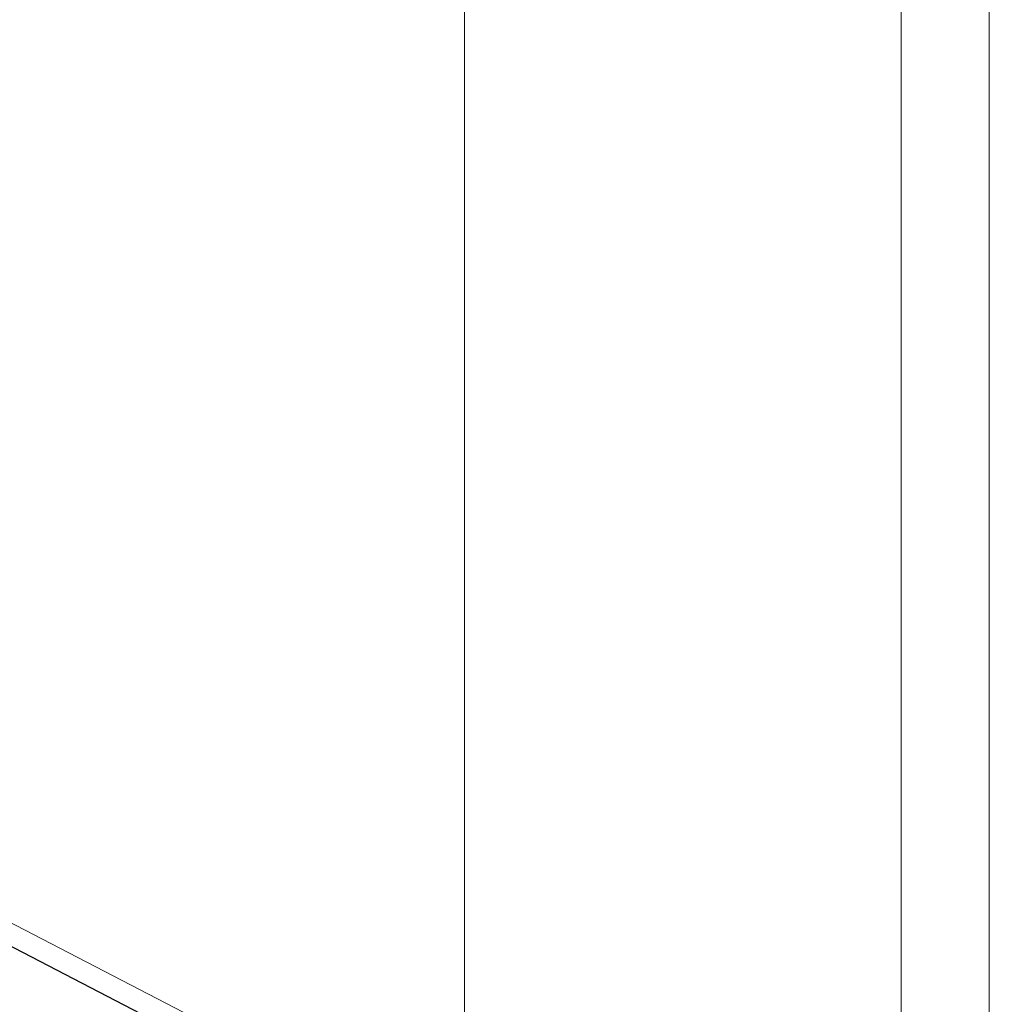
# Paper-space layout 'Blatt2' of a CAD drawing. Header units: millimetres. Extents: x 5 to 418, y 2 to 292.
# Tile 35 of 59: x 126.42 to 135.5, y 159.34 to 168.55. Entities that reach past the tile are written whole.
import ezdxf

# ---------------------------------------------------------------- set-up
doc = ezdxf.new("R2010")
doc.units = ezdxf.units.MM

psp = doc.layouts.new('Blatt2')

# ---------------------------------------------------------------- linework, layer by layer
at = {"color": 7, "linetype": 'Continuous', "lineweight": 18}
for p, q in [((130.5865, 173.3186), (130.5865, 157.903)), ((134.6704, 155.2585), (134.6704, 171.2564)), ((135.4955, 171.2621), (135.4955, 155.2642)), ((121.1439, 162.7985), (130.5865, 157.903))]:
    psp.add_line(p, q, dxfattribs=at)
at = {"color": 7, "linetype": 'Continuous', "lineweight": 25}
psp.add_line((121.2734, 162.5124), (130.716, 157.6168), dxfattribs=at)

doc.saveas('drawing.dxf')
